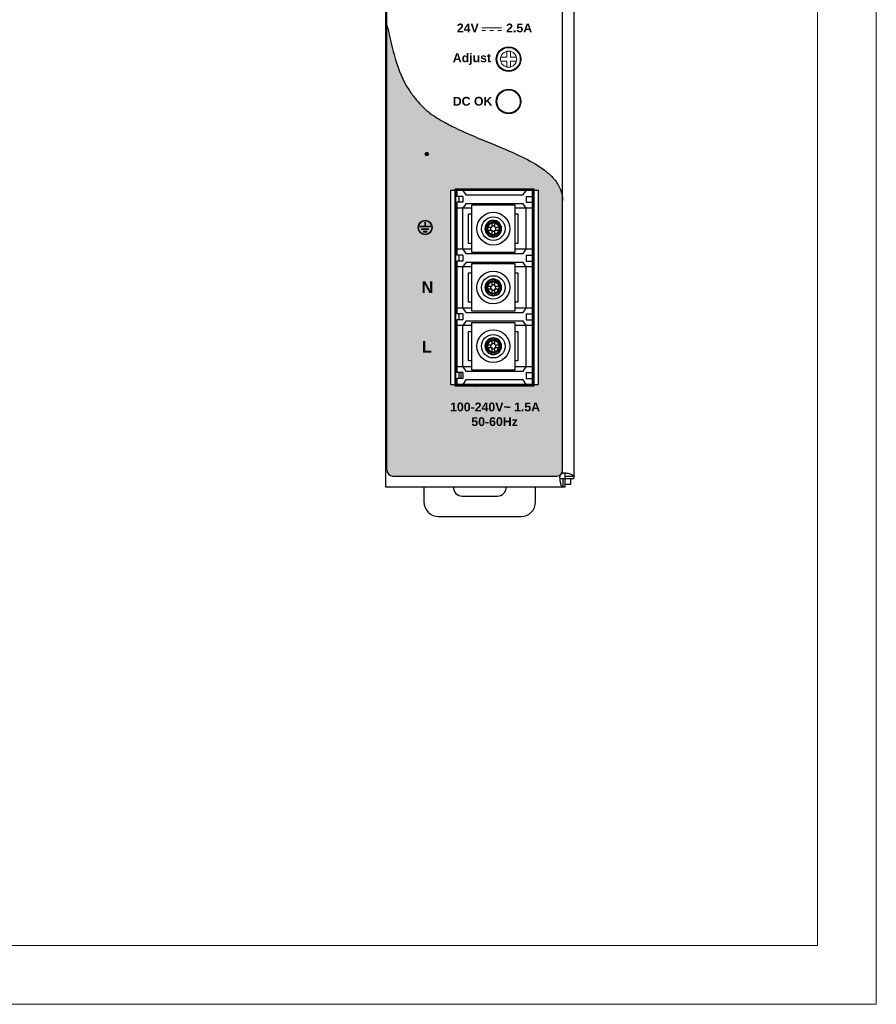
# Model space of a CAD drawing. Header units: millimetres. Extents: x 0 to 420, y 0 to 297.
# Tile 5 of 6: x 274 to 420, y 0 to 168. Entities that reach past the tile are written whole.
import ezdxf

# ---------------------------------------------------------------- set-up
doc = ezdxf.new("R2010")
doc.units = ezdxf.units.MM
doc.layers.get('0').update_dxf_attribs({"linetype": 'CONTINUOUS', "lineweight": 13})
doc.layers.add('Line', color=3, linetype='CONTINUOUS', lineweight=25)
doc.styles.add('arial', font='arial.ttf', dxfattribs={"height": 5})

# ---------------------------------------------------------------- blocks, each defined once
blk = doc.blocks.new('AD')
at = {"color": 7, "linetype": 'Continuous'}
for p, q in [((-0.32, 0.32), (-1.35, 0.32)), ((-0.32, 1.35), (-0.32, 0.32)), ((0.32, 0.32), (0.32, 1.35)), ((1.35, 0.32), (0.32, 0.32)), ((-1.35, -0.32), (-0.32, -0.32)), ((-1.35, -0.32), (-0.32, -0.32)), ((-1.19, -0.32), (-1.19, -0.32)), ((-0.32, -0.32), (-0.32, -1.35)), ((0.32, -1.35), (0.32, -0.32)), ((0.32, -0.32), (1.35, -0.32)), ((0.32, -0.32), (1.35, -0.32))]:
    blk.add_line(p, q, dxfattribs=at)
blk.add_circle((0, 0), 1.38)

msp = doc.modelspace()

# ---------------------------------------------------------------- hatches: boundary and pattern name
h = msp.add_hatch(color=18)
edge = h.paths.add_edge_path()
edge.add_spline(control_points=[(366.61, 136.75), (366.6, 136.93), (366.58, 137.58), (366.25, 138.9), (365.14, 140.65), (362.89, 142.55), (359.44, 144.43), (355.51, 146.08), (351.69, 147.64), (348.72, 148.94), (346.05, 150.33), (343.59, 151.83), (341.74, 153.83), (339.65, 156.65), (338.21, 160.19), (337.36, 163.95), (336.88, 165.93), (336.71, 166.64)], knot_values=[0, 0, 0, 0, 0.558267, 1.937915, 4.034726, 6.654597, 10.685452, 15.75253, 19.458684, 23.066499, 25.455205, 28.498411, 31.673803, 33.522287, 39.02078, 42.938139, 45.123137, 45.123137, 45.123137, 45.123137], degree=3, periodic=0)
edge.add_line((336.71, 166.64), (336.71, 90.9))
edge.add_arc((337.71, 90.9), 1, 180, 270)
edge.add_line((337.71, 89.9), (365.61, 89.9))
edge.add_arc((365.61, 90.9), 1, 270, 360)
edge.add_line((366.61, 90.9), (366.61, 136.75))
h.paths.add_polyline_path([(347.51, 138.5), (362.51, 138.5), (362.51, 105.5), (347.51, 105.5)], flags=16)
at = {"layer": 'Line', "lineweight": 0}
h = msp.add_hatch(color=7, dxfattribs=at)
h.dxf.hatch_style = 2
edge = h.paths.add_edge_path()
edge.add_spline(control_points=[(341.72, 145.47), (341.72, 145.47), (341.72, 144.92), (341.72, 144.92), (341.72, 144.92), (341.72, 144.91), (341.72, 144.91), (339.68, 144.91), (339.58, 142.28), (341.71, 142.27), (341.71, 142.27), (341.71, 141.72), (341.71, 141.72), (341.71, 141.72), (341.7, 141.72), (341.7, 141.72), (338.75, 141.75), (338.84, 145.36), (341.57, 145.48), (341.57, 145.48), (341.72, 145.47), (341.72, 145.47)], knot_values=[0, 0, 0, 0, 1, 1, 1, 2, 2, 2, 3, 3, 3, 4, 4, 4, 5, 5, 5, 6, 6, 6, 7, 7, 7, 7], degree=3, periodic=0)
h = msp.add_hatch(color=7, dxfattribs=at)
h.dxf.hatch_style = 2
edge = h.paths.add_edge_path()
edge.add_spline(control_points=[(342.79, 144.69), (342.79, 144.69), (342.79, 144.14), (342.79, 144.14), (342.79, 144.14), (342.79, 143.33), (342.79, 143.33), (342.79, 143.33), (342.79, 142.53), (342.79, 142.53), (342.79, 142.53), (342.79, 141.7), (342.79, 141.7), (342.79, 141.7), (342.4, 141.7), (342.4, 141.7), (342.21, 141.7), (342.06, 141.94), (342.06, 142.21), (342.06, 142.48), (342.06, 142.53), (342.06, 142.53), (342.06, 142.53), (342.06, 144.69), (342.06, 144.69), (342.06, 144.69), (342.06, 145.5), (342.06, 145.5), (342.06, 145.5), (342.79, 145.5), (342.79, 145.5), (342.79, 145.5), (342.79, 144.69), (342.79, 144.69)], knot_values=[0, 0, 0, 0, 1, 1, 1, 2, 2, 2, 3, 3, 3, 4, 4, 4, 5, 5, 5, 6, 6, 6, 7, 7, 7, 8, 8, 8, 9, 9, 9, 10, 10, 10, 11, 11, 11, 11], degree=3, periodic=0)
h = msp.add_hatch(color=7, dxfattribs=at)
h.dxf.hatch_style = 2
edge = h.paths.add_edge_path()
edge.add_spline(control_points=[(343.9, 144.7), (343.9, 144.5), (343.72, 144.34), (343.5, 144.34), (343.27, 144.34), (343.09, 144.5), (343.09, 144.7), (343.09, 144.89), (343.27, 145.05), (343.5, 145.05), (343.72, 145.05), (343.9, 144.89), (343.9, 144.7)], knot_values=[0, 0, 0, 0, 1, 1, 1, 2, 2, 2, 3, 3, 3, 4, 4, 4, 4], degree=3, periodic=0)
h = msp.add_hatch(color=7, dxfattribs=at)
h.dxf.hatch_style = 2
edge = h.paths.add_edge_path()
edge.add_spline(control_points=[(344.22, 145.45), (344.22, 145.45), (344.22, 144.9), (344.22, 144.9), (344.22, 144.9), (344.22, 144.89), (344.22, 144.89), (346.26, 144.89), (346.37, 142.26), (344.24, 142.25), (344.24, 142.25), (344.24, 141.7), (344.24, 141.7), (344.24, 141.7), (344.25, 141.7), (344.25, 141.7), (347.2, 141.73), (347.1, 145.34), (344.37, 145.46), (344.37, 145.46), (344.22, 145.45), (344.22, 145.45)], knot_values=[0, 0, 0, 0, 1, 1, 1, 2, 2, 2, 3, 3, 3, 4, 4, 4, 5, 5, 5, 6, 6, 6, 7, 7, 7, 7], degree=3, periodic=0)
h = msp.add_hatch(color=7, dxfattribs=at)
h.dxf.hatch_style = 2
edge = h.paths.add_edge_path()
edge.add_spline(control_points=[(343.87, 143.48), (343.87, 143.48), (343.87, 143.15), (343.87, 143.15), (343.87, 143.15), (343.87, 142.67), (343.87, 142.67), (343.87, 142.67), (343.87, 142.2), (343.87, 142.2), (343.87, 142.2), (343.87, 141.71), (343.87, 141.71), (343.87, 141.71), (343.48, 141.71), (343.48, 141.71), (343.28, 141.71), (343.13, 141.86), (343.13, 142.02), (343.13, 142.18), (343.13, 142.2), (343.13, 142.2), (343.13, 142.2), (343.13, 143.48), (343.13, 143.48), (343.13, 143.48), (343.13, 143.95), (343.13, 143.95), (343.13, 143.95), (343.87, 143.95), (343.87, 143.95), (343.87, 143.95), (343.87, 143.48), (343.87, 143.48)], knot_values=[0, 0, 0, 0, 1, 1, 1, 2, 2, 2, 3, 3, 3, 4, 4, 4, 5, 5, 5, 6, 6, 6, 7, 7, 7, 8, 8, 8, 9, 9, 9, 10, 10, 10, 11, 11, 11, 11], degree=3, periodic=0)
h = msp.add_hatch(color=7, dxfattribs=at)
h.dxf.hatch_style = 2
edge = h.paths.add_edge_path()
edge.add_spline(control_points=[(345.42, 143.28), (345.42, 143.28), (345.66, 143.06), (345.66, 143.06), (345.66, 143.06), (346.01, 142.73), (346.01, 142.73), (346.01, 142.73), (346.35, 142.41), (346.35, 142.41), (346.35, 142.41), (346.71, 142.08), (346.71, 142.08), (346.71, 142.08), (346.45, 141.8), (346.45, 141.8), (346.31, 141.65), (346.1, 141.64), (345.99, 141.75), (345.87, 141.86), (345.85, 141.87), (345.85, 141.87), (345.85, 141.87), (344.92, 142.74), (344.92, 142.74), (344.92, 142.74), (344.57, 143.07), (344.57, 143.07), (344.57, 143.07), (345.08, 143.61), (345.08, 143.61), (345.08, 143.61), (345.42, 143.28), (345.42, 143.28)], knot_values=[0, 0, 0, 0, 1, 1, 1, 2, 2, 2, 3, 3, 3, 4, 4, 4, 5, 5, 5, 6, 6, 6, 7, 7, 7, 8, 8, 8, 9, 9, 9, 10, 10, 10, 11, 11, 11, 11], degree=3, periodic=0)
h = msp.add_hatch(color=7, dxfattribs=at)
h.paths.add_polyline_path([(344.46, 132.2, 1), (341.96, 132.2, 1)])
h.paths.add_polyline_path([(344.34, 132.2, 1), (342.08, 132.2, 1)], flags=16)
h.paths.add_polyline_path([(344.1, 132.31), (342.32, 132.31), (342.32, 132.43), (343.15, 132.43), (343.15, 133.12), (343.27, 133.12), (343.27, 132.43), (344.1, 132.43)], flags=0)
h.paths.add_polyline_path([(343.8, 131.99), (343.8, 131.87), (342.61, 131.87), (342.61, 131.99)], flags=0)
h.paths.add_polyline_path([(343.51, 131.55), (343.51, 131.43), (342.91, 131.43), (342.91, 131.55)], flags=0)

# ---------------------------------------------------------------- linework, layer by layer
at = {"ltscale": 5}
for points in [[(0, 0), (420, 0), (420, 297), (0, 297)], [(10, 10), (410, 10), (410, 287), (10, 287)]]:
    msp.add_lwpolyline(points, close=True, dxfattribs=at)
msp.add_lwpolyline([(347.51, 105.5), (362.51, 105.5), (362.51, 138.5), (347.51, 138.5)], close=True)
msp.add_lwpolyline([(347.51, 105.5), (362.51, 105.5), (362.51, 138.5), (347.51, 138.5)], close=True)
at = {"layer": 'Line', "color": 7}
for p, q in [((336.51, 146), (336.51, 209)), ((368.51, 207.5), (368.51, 89.5)), ((336.71, 90.9), (336.71, 206.1)), ((366.61, 90.9), (366.61, 206.1)), ((336.51, 88), (336.51, 146)), ((348.31, 138.8), (361.71, 138.8)), ((348.31, 105.2), (348.31, 138.8)), ((348.41, 105.4), (348.41, 138.6)), ((348.51, 138.7), (361.51, 138.7)), ((361.41, 138.5), (348.61, 138.5)), ((348.61, 138.5), (348.61, 137.5)), ((349.61, 137.5), (348.61, 137.5)), ((349.01, 138.5), (349.01, 138.8)), ((349.01, 136.5), (349.01, 137.5)), ((349.61, 138.5), (350.11, 137.75)), ((349.61, 137.5), (349.61, 136.5)), ((350.11, 137.75), (359.91, 137.75)), ((356.01, 138.8), (356.01, 138.5)), ((356.91, 138.8), (356.91, 138.55)), ((356.91, 138.55), (356.91, 138.5)), ((356.91, 138.55), (356.91, 138.5)), ((359.91, 138.8), (359.91, 138.5)), ((359.91, 137.75), (360.41, 138.5)), ((360.41, 138.8), (360.41, 138.5)), ((360.41, 137.5), (361.41, 137.5)), ((360.41, 137.5), (360.41, 136.5)), ((360.41, 137.45), (361.41, 137.45)), ((361.41, 138.8), (361.41, 105.2)), ((361.61, 138.6), (361.61, 105.4)), ((361.71, 138.8), (361.71, 105.2)), ((349.61, 136.5), (348.61, 136.5)), ((348.61, 136.5), (348.61, 127.5)), ((350.11, 136.25), (349.61, 135.5)), ((359.91, 136.25), (350.11, 136.25)), ((358.51, 136), (351.11, 136)), ((351.11, 136), (351.11, 128)), ((358.51, 128), (358.51, 136)), ((360.41, 135.5), (359.91, 136.25)), ((360.41, 136.5), (361.41, 136.5)), ((351.11, 135.5), (348.61, 135.5)), ((349.61, 128.5), (349.61, 135.5)), ((350.61, 134.5), (351.11, 134.5)), ((350.61, 129.5), (350.61, 134.5)), ((361.41, 135.5), (358.51, 135.5)), ((358.51, 134.5), (359.01, 134.5)), ((359.01, 134.5), (359.01, 129.5)), ((360.41, 128.5), (360.41, 135.5)), ((354.57, 133.34), (354.57, 132.24)), ((355.05, 132.45), (354.57, 132.45)), ((355.05, 132.24), (355.05, 133.34)), ((353.47, 132.24), (354.57, 132.24)), ((353.47, 131.76), (354.57, 131.76)), ((354.36, 132.24), (354.36, 131.76)), ((354.57, 131.76), (354.57, 130.66)), ((354.57, 131.55), (355.05, 131.55)), ((355.05, 132.24), (356.15, 132.24)), ((355.05, 130.66), (355.05, 131.76)), ((355.05, 131.76), (356.15, 131.76)), ((355.26, 131.76), (355.26, 132.24)), ((351.11, 129.5), (350.61, 129.5)), ((359.01, 129.5), (358.51, 129.5)), ((351.11, 128.5), (348.61, 128.5)), ((349.61, 127.5), (348.61, 127.5)), ((349.01, 126.5), (349.01, 127.5)), ((349.61, 128.5), (350.11, 127.75)), ((349.61, 127.5), (349.61, 126.5)), ((350.11, 127.75), (359.91, 127.75)), ((351.11, 128), (358.51, 128)), ((361.41, 128.5), (358.51, 128.5)), ((359.91, 127.75), (360.41, 128.5)), ((360.41, 127.5), (361.41, 127.5)), ((360.41, 127.5), (360.41, 126.5)), ((349.61, 126.5), (348.61, 126.5)), ((348.61, 126.5), (348.61, 117.5)), ((350.11, 126.25), (349.61, 125.5)), ((359.91, 126.25), (350.11, 126.25)), ((358.51, 126), (351.11, 126)), ((351.11, 126), (351.11, 118)), ((358.51, 118), (358.51, 126)), ((360.41, 125.5), (359.91, 126.25)), ((360.41, 126.5), (361.41, 126.5)), ((351.11, 125.5), (348.61, 125.5)), ((349.61, 118.5), (349.61, 125.5)), ((350.61, 124.5), (351.11, 124.5)), ((350.61, 119.5), (350.61, 124.5)), ((361.41, 125.5), (358.51, 125.5)), ((358.51, 124.5), (359.01, 124.5)), ((359.01, 124.5), (359.01, 119.5)), ((360.41, 118.5), (360.41, 125.5)), ((354.57, 123.34), (354.57, 122.24)), ((355.05, 122.45), (354.57, 122.45)), ((355.05, 122.24), (355.05, 123.34)), ((353.47, 122.24), (354.57, 122.24)), ((353.47, 121.76), (354.57, 121.76)), ((354.36, 122.24), (354.36, 121.76)), ((354.57, 121.76), (354.57, 120.66)), ((354.57, 121.55), (355.05, 121.55)), ((355.05, 122.24), (356.15, 122.24)), ((355.05, 120.66), (355.05, 121.76)), ((355.05, 121.76), (356.15, 121.76)), ((355.26, 121.76), (355.26, 122.24)), ((351.11, 119.5), (350.61, 119.5)), ((359.01, 119.5), (358.51, 119.5)), ((351.11, 118.5), (348.61, 118.5)), ((349.61, 117.5), (348.61, 117.5)), ((349.01, 116.5), (349.01, 117.5)), ((349.61, 118.5), (350.11, 117.75)), ((349.61, 117.5), (349.61, 116.5)), ((350.11, 117.75), (359.91, 117.75)), ((351.11, 118), (358.51, 118)), ((361.41, 118.5), (358.51, 118.5)), ((359.91, 117.75), (360.41, 118.5)), ((360.41, 117.5), (361.41, 117.5)), ((360.41, 117.5), (360.41, 116.5)), ((349.61, 116.5), (348.61, 116.5)), ((348.61, 116.5), (348.61, 107.5)), ((350.11, 116.25), (349.61, 115.5)), ((359.91, 116.25), (350.11, 116.25)), ((358.51, 116), (351.11, 116)), ((351.11, 116), (351.11, 108)), ((358.51, 108), (358.51, 116)), ((360.41, 115.5), (359.91, 116.25)), ((360.41, 116.5), (361.41, 116.5)), ((351.11, 115.5), (348.61, 115.5)), ((349.61, 108.5), (349.61, 115.5)), ((350.61, 114.5), (351.11, 114.5)), ((350.61, 109.5), (350.61, 114.5)), ((361.41, 115.5), (358.51, 115.5)), ((358.51, 114.5), (359.01, 114.5)), ((359.01, 114.5), (359.01, 109.5)), ((360.41, 108.5), (360.41, 115.5)), ((354.57, 113.34), (354.57, 112.24)), ((355.05, 112.45), (354.57, 112.45)), ((355.05, 112.24), (355.05, 113.34)), ((353.47, 112.24), (354.57, 112.24)), ((353.47, 111.76), (354.57, 111.76)), ((354.36, 112.24), (354.36, 111.76)), ((354.57, 111.76), (354.57, 110.66)), ((354.57, 111.55), (355.05, 111.55)), ((355.05, 112.24), (356.15, 112.24)), ((355.05, 110.66), (355.05, 111.76)), ((355.05, 111.76), (356.15, 111.76)), ((355.26, 111.76), (355.26, 112.24)), ((351.11, 109.5), (350.61, 109.5)), ((359.01, 109.5), (358.51, 109.5)), ((351.11, 108.5), (348.61, 108.5)), ((349.61, 107.5), (348.61, 107.5)), ((349.01, 106.5), (349.01, 107.5)), ((349.26, 107.5), (349.26, 106.5)), ((349.61, 108.5), (350.11, 107.75)), ((349.61, 107.5), (349.61, 106.5)), ((350.11, 107.75), (359.91, 107.75)), ((351.11, 108), (358.51, 108)), ((361.41, 108.5), (358.51, 108.5)), ((359.91, 107.75), (360.41, 108.5)), ((360.41, 107.5), (361.41, 107.5)), ((360.41, 107.5), (360.41, 106.5)), ((349.61, 106.5), (348.61, 106.5)), ((348.61, 106.5), (348.61, 105.5)), ((350.11, 106.25), (349.61, 105.5)), ((359.91, 106.25), (350.11, 106.25)), ((360.41, 105.5), (359.91, 106.25)), ((360.41, 106.5), (361.41, 106.5)), ((361.71, 105.2), (348.31, 105.2)), ((361.51, 105.3), (348.51, 105.3)), ((361.41, 105.5), (348.61, 105.5)), ((349.01, 105.2), (349.01, 105.5)), ((349.26, 105.5), (349.26, 105.2)), ((355.76, 105.2), (355.76, 105.5)), ((356.01, 105.5), (356.01, 105.2)), ((337.71, 89.9), (365.61, 89.9)), ((366.12, 89.5), (368.51, 89.5)), ((366.7, 88), (366.7, 89.5)), ((367.01, 90.39), (367.01, 88)), ((368.51, 89.81), (367.01, 89.81)), ((368.01, 88.5), (368.01, 89.5)), ((367.01, 88), (336.51, 88)), ((343.01, 88), (343.01, 85.5)), ((362.01, 85.5), (362.01, 88)), ((367.01, 88.5), (368.01, 88.5)), ((349.51, 86.5), (355.51, 86.5)), ((345.51, 83), (359.51, 83))]:
    msp.add_line(p, q, dxfattribs=at)
at = {"layer": 'Line', "color": 7, "lineweight": 0}
for p, q in [((343.15, 132.43), (342.32, 132.43)), ((342.32, 132.43), (342.32, 132.31)), ((343.27, 133.12), (343.15, 133.12)), ((343.15, 133.12), (343.15, 132.43)), ((343.27, 132.43), (343.27, 133.12)), ((344.1, 132.43), (343.27, 132.43)), ((344.1, 132.31), (344.1, 132.43)), ((342.32, 132.31), (344.1, 132.31)), ((343.8, 131.99), (342.61, 131.99)), ((342.61, 131.99), (342.61, 131.87)), ((342.61, 131.87), (343.8, 131.87)), ((343.51, 131.55), (342.91, 131.55)), ((342.91, 131.55), (342.91, 131.43)), ((342.91, 131.43), (343.51, 131.43)), ((343.51, 131.43), (343.51, 131.55)), ((343.8, 131.87), (343.8, 131.99))]:
    msp.add_line(p, q, dxfattribs=at)
at = {"layer": 'Line', "color": 7, "const_width": 0.16}
for points in [[(352.83, 166.2), (356.24, 166.2)], [(352.83, 165.75), (353.51, 165.75)], [(354.2, 165.75), (354.88, 165.75)], [(355.56, 165.75), (356.24, 165.75)]]:
    msp.add_lwpolyline(points, dxfattribs=at)
at = {"layer": 'Line', "color": 7}
msp.add_lwpolyline([(362.51, 105.5), (362.51, 138.5), (347.51, 138.5), (347.51, 105.5)], close=True, dxfattribs=at)
for points in [[(350.4, 105.5), (350.45, 105.47), (350.52, 105.44), (350.6, 105.41), (350.69, 105.38), (350.79, 105.36), (350.91, 105.33), (351.05, 105.31), (351.21, 105.28), (351.39, 105.26), (351.58, 105.23), (351.79, 105.21), (351.83, 105.2)], [(354.24, 105.36), (354.24, 105.36), (354.23, 105.35), (354.19, 105.34), (354.13, 105.33), (354.05, 105.31), (353.95, 105.29), (353.83, 105.27), (353.7, 105.25), (353.55, 105.22), (353.38, 105.2), (353.37, 105.2)], [(354.79, 105.2), (354.76, 105.29), (354.7, 105.37), (354.63, 105.43), (354.56, 105.47), (354.49, 105.5)]]:
    msp.add_lwpolyline(points, dxfattribs=at)
for centre, radius in [((357.41, 160.85), 2.1), ((357.41, 160.85), 2), ((357.41, 153.65), 2.1), ((357.41, 153.65), 2), ((354.81, 132), 2.79), ((354.81, 132), 2), ((354.81, 132), 1.15), ((354.81, 122), 2.79), ((354.81, 122), 2), ((354.81, 122), 1.15), ((354.81, 112), 2.79), ((354.81, 112), 2), ((354.81, 112), 1.15)]:
    msp.add_circle(centre, radius, dxfattribs=at)
at = {"layer": 'Line', "color": 7, "lineweight": 0}
for radius in [1.25, 1.13]:
    msp.add_circle((343.21, 132.2), radius, dxfattribs=at)
at = {"layer": 'Line', "color": 7}
for centre, radius, start, end in [((354.81, 132), 1.42, 0, 180), ((354.81, 132), 1, 90, 0), ((354.81, 132), 1.42, 180, 0), ((354.81, 132), 1.35, 180, 0), ((354.81, 132), 0.982, 180, 360), ((354.81, 122), 1.42, 0, 180), ((354.81, 122), 1, 90, 0), ((354.81, 122), 1.42, 180, 0), ((354.81, 122), 1.35, 180, 0), ((354.81, 122), 0.982, 180, 360), ((354.81, 112), 1.42, 0, 180), ((354.81, 112), 1, 90, 0), ((354.81, 112), 1.42, 180, 0), ((354.81, 112), 1.35, 180, 0), ((354.81, 112), 0.982, 180, 360), ((337.71, 90.9), 1, 180, 270), ((365.61, 90.9), 1, 270, 0), ((366.85, 89.66), 0.75, 78.0471, 191.9529), ((349.51, 88), 1.5, 180, 270), ((355.51, 88), 1.5, 270, 0), ((345.51, 85.5), 2.5, 180, 270), ((359.51, 85.5), 2.5, 270, 0)]:
    msp.add_arc(centre, radius, start, end, dxfattribs=at)
for points, knots in [([(336.71, 166.64), (336.88, 165.93), (337.36, 163.95), (338.21, 160.19), (339.65, 156.65), (341.74, 153.83), (343.59, 151.83), (346.05, 150.33), (348.72, 148.94), (351.69, 147.64), (355.51, 146.08), (359.44, 144.43), (362.89, 142.55), (365.14, 140.65), (366.25, 138.9), (366.58, 137.58), (366.6, 136.93), (366.61, 136.75)], [0, 0, 0, 0, 2.184998, 6.102356, 11.60085, 13.449333, 16.624725, 19.667932, 22.056638, 25.664452, 29.370607, 34.437684, 38.468539, 41.088411, 43.185221, 44.564869, 45.123137, 45.123137, 45.123137, 45.123137]), ([(354.81, 133.35), (354.73, 133.35), (354.58, 133.34), (354.35, 133.27), (354.14, 133.17), (353.94, 133.03), (353.77, 132.86), (353.63, 132.66), (353.53, 132.45), (353.47, 132.23), (353.46, 132.07), (353.46, 132)], [0, 0, 0, 0, 0.227413, 0.460521, 0.69936, 0.939632, 1.180993, 1.420211, 1.656763, 1.886538, 2.109528, 2.109528, 2.109528, 2.109528]), ([(353.83, 132), (353.83, 132.05), (353.84, 132.16), (353.88, 132.33), (353.96, 132.48), (354.06, 132.63), (354.19, 132.75), (354.33, 132.85), (354.49, 132.93), (354.65, 132.97), (354.76, 132.98), (354.81, 132.98)], [0, 0, 0, 0, 0.162478, 0.331377, 0.505908, 0.68255, 0.860142, 1.035793, 1.208202, 1.373994, 1.532338, 1.532338, 1.532338, 1.532338]), ([(354.81, 132.98), (354.75, 132.98), (354.64, 132.97), (354.48, 132.93), (354.32, 132.85), (354.18, 132.75), (354.05, 132.62), (353.95, 132.48), (353.88, 132.32), (353.84, 132.16), (353.83, 132.05), (353.83, 132)], [0, 0, 0, 0, 0.162478, 0.331377, 0.505908, 0.68255, 0.860142, 1.035793, 1.208202, 1.373994, 1.532338, 1.532338, 1.532338, 1.532338]), ([(354.81, 133.35), (354.78, 133.35), (354.73, 133.34), (354.65, 133.34), (354.59, 133.34), (354.57, 133.34)], [0, 0, 0, 0, 0.0804632, 0.1609101, 0.241324, 0.241324, 0.241324, 0.241324]), ([(356.16, 132), (356.16, 132.08), (356.14, 132.23), (356.08, 132.46), (355.98, 132.67), (355.84, 132.87), (355.67, 133.04), (355.47, 133.18), (355.26, 133.28), (355.03, 133.34), (354.88, 133.35), (354.81, 133.35)], [0, 0, 0, 0, 0.227413, 0.460521, 0.69936, 0.939632, 1.180993, 1.420211, 1.656763, 1.886538, 2.109528, 2.109528, 2.109528, 2.109528]), ([(355.05, 133.34), (355.02, 133.34), (354.97, 133.34), (354.89, 133.34), (354.83, 133.35), (354.81, 133.35)], [0, 0, 0, 0, 0.0804139, 0.1608608, 0.241324, 0.241324, 0.241324, 0.241324]), ([(354.81, 133.35), (354.88, 133.35), (355.03, 133.34), (355.26, 133.27), (355.47, 133.17), (355.67, 133.03), (355.84, 132.85), (355.98, 132.66), (356.08, 132.44), (356.14, 132.22), (356.16, 132.07), (356.16, 132)], [0, 0, 0, 0, 0.223252, 0.455325, 0.695138, 0.93785, 1.181868, 1.423219, 1.660116, 1.887921, 2.105492, 2.105492, 2.105492, 2.105492]), ([(354.81, 133), (354.84, 133), (354.9, 133), (354.99, 132.99), (355.08, 132.97), (355.17, 132.94), (355.25, 132.9), (355.33, 132.86), (355.41, 132.81), (355.48, 132.75), (355.54, 132.69), (355.6, 132.62), (355.65, 132.54), (355.7, 132.46), (355.74, 132.37), (355.77, 132.28), (355.8, 132.18), (355.81, 132.09), (355.81, 132.03), (355.81, 132)], [0, 0, 0, 0, 0.093755, 0.186428, 0.277947, 0.368349, 0.458124, 0.549056, 0.641787, 0.733189, 0.821995, 0.910265, 1.000718, 1.09634, 1.196638, 1.296687, 1.393855, 1.487529, 1.577223, 1.577223, 1.577223, 1.577223]), ([(354.81, 132.98), (354.86, 132.98), (354.97, 132.97), (355.14, 132.93), (355.29, 132.85), (355.44, 132.75), (355.56, 132.62), (355.66, 132.48), (355.74, 132.32), (355.78, 132.16), (355.79, 132.05), (355.79, 132)], [0, 0, 0, 0, 0.162478, 0.331377, 0.505908, 0.68255, 0.860142, 1.035793, 1.208202, 1.373994, 1.532338, 1.532338, 1.532338, 1.532338]), ([(353.47, 132.24), (353.47, 132.21), (353.46, 132.16), (353.46, 132.08), (353.46, 132.03), (353.46, 132)], [0, 0, 0, 0, 0.0804138, 0.1608607, 0.2413241, 0.2413241, 0.2413241, 0.2413241]), ([(353.46, 132), (353.46, 131.97), (353.46, 131.92), (353.46, 131.84), (353.47, 131.79), (353.47, 131.76)], [0, 0, 0, 0, 0.0804634, 0.1609103, 0.2413241, 0.2413241, 0.2413241, 0.2413241]), ([(356.15, 132), (356.15, 132.03), (356.15, 132.08), (356.15, 132.16), (356.15, 132.21), (356.15, 132.24)], [0, 0, 0, 0, 0.0804634, 0.1609103, 0.2413241, 0.2413241, 0.2413241, 0.2413241]), ([(356.15, 131.76), (356.15, 131.79), (356.15, 131.84), (356.15, 131.92), (356.15, 131.97), (356.15, 132)], [0, 0, 0, 0, 0.0804138, 0.1608607, 0.2413241, 0.2413241, 0.2413241, 0.2413241]), ([(354.57, 130.66), (354.62, 130.66), (354.73, 130.65), (354.89, 130.65), (355, 130.66), (355.05, 130.66)], [0, 0, 0, 0, 0.1608592, 0.321785, 0.4826441, 0.4826441, 0.4826441, 0.4826441]), ([(354.81, 123.35), (354.73, 123.35), (354.58, 123.34), (354.35, 123.27), (354.14, 123.17), (353.94, 123.03), (353.77, 122.86), (353.63, 122.66), (353.53, 122.45), (353.47, 122.23), (353.46, 122.07), (353.46, 122)], [0, 0, 0, 0, 0.227413, 0.460521, 0.69936, 0.939632, 1.180993, 1.420211, 1.656763, 1.886538, 2.109528, 2.109528, 2.109528, 2.109528]), ([(353.83, 122), (353.83, 122.05), (353.84, 122.16), (353.88, 122.33), (353.96, 122.48), (354.06, 122.63), (354.19, 122.75), (354.33, 122.85), (354.49, 122.93), (354.65, 122.97), (354.76, 122.98), (354.81, 122.98)], [0, 0, 0, 0, 0.162478, 0.331377, 0.505908, 0.68255, 0.860142, 1.035793, 1.208202, 1.373994, 1.532338, 1.532338, 1.532338, 1.532338]), ([(354.81, 122.98), (354.75, 122.98), (354.64, 122.97), (354.48, 122.93), (354.32, 122.85), (354.18, 122.75), (354.05, 122.62), (353.95, 122.48), (353.88, 122.32), (353.84, 122.16), (353.83, 122.05), (353.83, 122)], [0, 0, 0, 0, 0.162478, 0.331377, 0.505908, 0.68255, 0.860142, 1.035793, 1.208202, 1.373994, 1.532338, 1.532338, 1.532338, 1.532338]), ([(356.16, 122), (356.16, 122.08), (356.14, 122.23), (356.08, 122.46), (355.98, 122.67), (355.84, 122.87), (355.67, 123.04), (355.47, 123.18), (355.26, 123.28), (355.03, 123.34), (354.88, 123.35), (354.81, 123.35)], [0, 0, 0, 0, 0.227413, 0.460521, 0.69936, 0.939632, 1.180993, 1.420211, 1.656763, 1.886538, 2.109528, 2.109528, 2.109528, 2.109528]), ([(354.81, 123.35), (354.88, 123.35), (355.03, 123.34), (355.26, 123.27), (355.47, 123.17), (355.67, 123.03), (355.84, 122.85), (355.98, 122.66), (356.08, 122.44), (356.14, 122.22), (356.16, 122.07), (356.16, 122)], [0, 0, 0, 0, 0.223252, 0.455325, 0.695138, 0.93785, 1.181868, 1.423219, 1.660116, 1.887921, 2.105492, 2.105492, 2.105492, 2.105492]), ([(354.81, 123), (354.84, 123), (354.9, 123), (354.99, 122.99), (355.08, 122.97), (355.17, 122.94), (355.25, 122.9), (355.33, 122.86), (355.41, 122.81), (355.48, 122.75), (355.54, 122.69), (355.6, 122.62), (355.65, 122.54), (355.7, 122.46), (355.74, 122.37), (355.77, 122.28), (355.8, 122.18), (355.81, 122.09), (355.81, 122.03), (355.81, 122)], [0, 0, 0, 0, 0.093755, 0.186428, 0.277947, 0.368349, 0.458124, 0.549056, 0.641787, 0.733189, 0.821995, 0.910265, 1.000718, 1.09634, 1.196638, 1.296687, 1.393855, 1.487529, 1.577223, 1.577223, 1.577223, 1.577223]), ([(354.81, 122.98), (354.86, 122.98), (354.97, 122.97), (355.14, 122.93), (355.29, 122.85), (355.44, 122.75), (355.56, 122.62), (355.66, 122.48), (355.74, 122.32), (355.78, 122.16), (355.79, 122.05), (355.79, 122)], [0, 0, 0, 0, 0.162478, 0.331377, 0.505908, 0.68255, 0.860142, 1.035793, 1.208202, 1.373994, 1.532338, 1.532338, 1.532338, 1.532338]), ([(354.57, 120.66), (354.62, 120.66), (354.73, 120.65), (354.89, 120.65), (355, 120.66), (355.05, 120.66)], [0, 0, 0, 0, 0.1608592, 0.321785, 0.4826441, 0.4826441, 0.4826441, 0.4826441]), ([(356.15, 122), (356.15, 122.03), (356.15, 122.08), (356.15, 122.16), (356.15, 122.21), (356.15, 122.24)], [0, 0, 0, 0, 0.0804634, 0.1609103, 0.2413241, 0.2413241, 0.2413241, 0.2413241]), ([(356.15, 121.76), (356.15, 121.79), (356.15, 121.84), (356.15, 121.92), (356.15, 121.97), (356.15, 122)], [0, 0, 0, 0, 0.0804138, 0.1608607, 0.2413241, 0.2413241, 0.2413241, 0.2413241]), ([(354.81, 113.35), (354.73, 113.35), (354.58, 113.34), (354.35, 113.27), (354.14, 113.17), (353.94, 113.03), (353.77, 112.86), (353.63, 112.66), (353.53, 112.45), (353.47, 112.23), (353.46, 112.07), (353.46, 112)], [0, 0, 0, 0, 0.227413, 0.460521, 0.69936, 0.939632, 1.180993, 1.420211, 1.656763, 1.886538, 2.109528, 2.109528, 2.109528, 2.109528]), ([(353.83, 112), (353.83, 112.05), (353.84, 112.16), (353.88, 112.33), (353.96, 112.48), (354.06, 112.63), (354.19, 112.75), (354.33, 112.85), (354.49, 112.93), (354.65, 112.97), (354.76, 112.98), (354.81, 112.98)], [0, 0, 0, 0, 0.162478, 0.331377, 0.505908, 0.68255, 0.860142, 1.035793, 1.208202, 1.373994, 1.532338, 1.532338, 1.532338, 1.532338]), ([(354.81, 112.98), (354.75, 112.98), (354.64, 112.97), (354.48, 112.93), (354.32, 112.85), (354.18, 112.75), (354.05, 112.62), (353.95, 112.48), (353.88, 112.32), (353.84, 112.16), (353.83, 112.05), (353.83, 112)], [0, 0, 0, 0, 0.162478, 0.331377, 0.505908, 0.68255, 0.860142, 1.035793, 1.208202, 1.373994, 1.532338, 1.532338, 1.532338, 1.532338]), ([(354.81, 113.35), (354.78, 113.35), (354.73, 113.34), (354.65, 113.34), (354.59, 113.34), (354.57, 113.34)], [0, 0, 0, 0, 0.0804632, 0.1609101, 0.241324, 0.241324, 0.241324, 0.241324]), ([(356.16, 112), (356.16, 112.08), (356.14, 112.23), (356.08, 112.46), (355.98, 112.67), (355.84, 112.87), (355.67, 113.04), (355.47, 113.18), (355.26, 113.28), (355.03, 113.34), (354.88, 113.35), (354.81, 113.35)], [0, 0, 0, 0, 0.227413, 0.460521, 0.69936, 0.939632, 1.180993, 1.420211, 1.656763, 1.886538, 2.109528, 2.109528, 2.109528, 2.109528]), ([(355.05, 113.34), (355.02, 113.34), (354.97, 113.34), (354.89, 113.34), (354.83, 113.35), (354.81, 113.35)], [0, 0, 0, 0, 0.0804139, 0.1608608, 0.241324, 0.241324, 0.241324, 0.241324]), ([(354.81, 113.35), (354.88, 113.35), (355.03, 113.34), (355.26, 113.27), (355.47, 113.17), (355.67, 113.03), (355.84, 112.85), (355.98, 112.66), (356.08, 112.44), (356.14, 112.22), (356.16, 112.07), (356.16, 112)], [0, 0, 0, 0, 0.223252, 0.455325, 0.695138, 0.93785, 1.181868, 1.423219, 1.660116, 1.887921, 2.105492, 2.105492, 2.105492, 2.105492]), ([(354.81, 113), (354.84, 113), (354.9, 113), (354.99, 112.99), (355.08, 112.97), (355.17, 112.94), (355.25, 112.9), (355.33, 112.86), (355.41, 112.81), (355.48, 112.75), (355.54, 112.69), (355.6, 112.62), (355.65, 112.54), (355.7, 112.46), (355.74, 112.37), (355.77, 112.28), (355.8, 112.18), (355.81, 112.09), (355.81, 112.03), (355.81, 112)], [0, 0, 0, 0, 0.093755, 0.186428, 0.277947, 0.368349, 0.458124, 0.549056, 0.641787, 0.733189, 0.821995, 0.910265, 1.000718, 1.09634, 1.196638, 1.296687, 1.393855, 1.487529, 1.577223, 1.577223, 1.577223, 1.577223]), ([(354.81, 112.98), (354.86, 112.98), (354.97, 112.97), (355.14, 112.93), (355.29, 112.85), (355.44, 112.75), (355.56, 112.62), (355.66, 112.48), (355.74, 112.32), (355.78, 112.16), (355.79, 112.05), (355.79, 112)], [0, 0, 0, 0, 0.162478, 0.331377, 0.505908, 0.68255, 0.860142, 1.035793, 1.208202, 1.373994, 1.532338, 1.532338, 1.532338, 1.532338]), ([(353.47, 112.24), (353.47, 112.21), (353.46, 112.16), (353.46, 112.08), (353.46, 112.03), (353.46, 112)], [0, 0, 0, 0, 0.0804138, 0.1608607, 0.2413241, 0.2413241, 0.2413241, 0.2413241]), ([(353.46, 112), (353.46, 111.97), (353.46, 111.92), (353.46, 111.84), (353.47, 111.79), (353.47, 111.76)], [0, 0, 0, 0, 0.0804634, 0.1609103, 0.2413241, 0.2413241, 0.2413241, 0.2413241]), ([(354.57, 110.66), (354.62, 110.66), (354.73, 110.65), (354.89, 110.65), (355, 110.66), (355.05, 110.66)], [0, 0, 0, 0, 0.1608592, 0.321785, 0.4826441, 0.4826441, 0.4826441, 0.4826441]), ([(356.15, 112), (356.15, 112.03), (356.15, 112.08), (356.15, 112.16), (356.15, 112.21), (356.15, 112.24)], [0, 0, 0, 0, 0.0804634, 0.1609103, 0.2413241, 0.2413241, 0.2413241, 0.2413241]), ([(356.15, 111.76), (356.15, 111.79), (356.15, 111.84), (356.15, 111.92), (356.15, 111.97), (356.15, 112)], [0, 0, 0, 0, 0.0804138, 0.1608607, 0.2413241, 0.2413241, 0.2413241, 0.2413241]), ([(366.12, 89.5), (366.13, 89.37), (366.15, 89.11), (366.21, 88.76), (366.28, 88.54), (366.32, 88.44)], [0, 0, 0, 0, 0.397523, 0.764939, 1.084169, 1.084169, 1.084169, 1.084169]), ([(368.07, 90.19), (367.97, 90.23), (367.75, 90.3), (367.39, 90.36), (367.14, 90.38), (367.01, 90.39)], [0, 0, 0, 0, 0.319231, 0.686646, 1.084169, 1.084169, 1.084169, 1.084169]), ([(368.51, 89.81), (368.51, 89.86), (368.45, 89.96), (368.29, 90.08), (368.15, 90.15), (368.07, 90.19)], [0, 0, 0, 0, 0.1350537, 0.330216, 0.5993556, 0.5993556, 0.5993556, 0.5993556]), ([(366.7, 88), (366.65, 88), (366.55, 88.06), (366.43, 88.22), (366.36, 88.36), (366.32, 88.44)], [0, 0, 0, 0, 0.1350537, 0.330216, 0.5993556, 0.5993556, 0.5993556, 0.5993556])]:
    msp.add_open_spline(points, degree=3, knots=knots, dxfattribs=at)

# ---------------------------------------------------------------- block references
msp.add_blockref('AD', (357.41, 160.85))

# ---------------------------------------------------------------- texts
at = {"layer": 'Line', "color": 7, "attachment_point": 1, "style": 'arial'}
for s, insert, char_height, width in [('{\\fArial|b1|i0|c0|p34;24V        2.5A}', (348.61, 166.91), 1.5, 16.2318), ('{\\fArial|b1|i0|c0|p34;Adjust}', (347.91, 161.83), 1.5, 12.1724), ('{\\fArial|b1|i0|c0|p34;DC OK}', (347.91, 154.43), 1.5, 12.1724), ('{\\fArial|b1|i0|c0|p34;N}', (342.59, 123.04), 2, 3.5994), ('{\\fArial|b1|i0|c0|p34;L}', (342.64, 112.91), 2, 2.3342), ('{\\fArial|b1|i0|c0|p34;100-240V~ 1.5A}', (347.45, 102.41), 1.5, 16.2318), ('{\\fArial|b1|i0|c0|p34;50-60Hz}', (351.07, 99.91), 1.5, 9.3116)]:
    msp.add_mtext(s, dxfattribs=dict(at, insert=insert, char_height=char_height, width=width))

doc.saveas('drawing.dxf')
